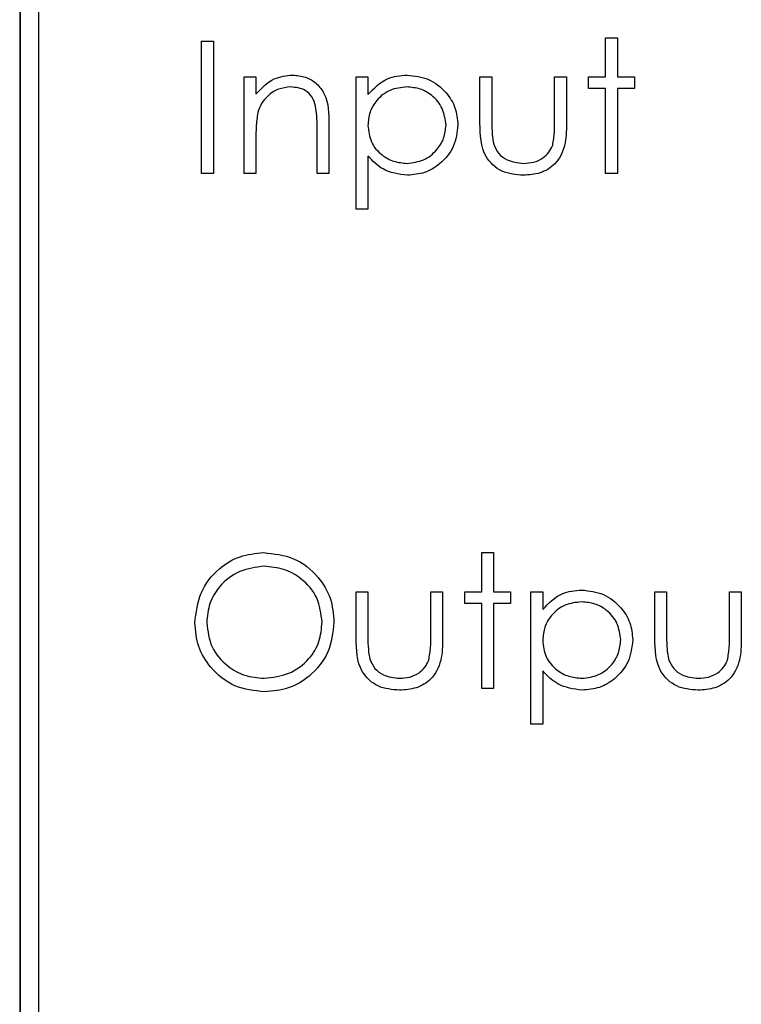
# Model space of a CAD drawing. Header units: millimetres. Extents: x 5 to 418, y 2 to 292.
# Tile 25 of 69: x 107.71 to 109.35, y 176.89 to 179.12. Entities that reach past the tile are written whole.
import ezdxf

# ---------------------------------------------------------------- set-up
doc = ezdxf.new("R2010")
doc.units = ezdxf.units.MM

msp = doc.modelspace()

# ---------------------------------------------------------------- linework, layer by layer
at = {"color": 7, "linetype": 'Continuous', "lineweight": 25}
for p, q in [((107.7138, 180.8142), (107.7138, 174.0642)), ((107.715, 180.8142), (107.715, 174.0642)), ((107.7566, 180.7737), (107.7566, 174.1071)), ((108.1261, 179.074), (108.1531, 179.074)), ((108.1261, 178.774), (108.1261, 179.074)), ((108.1531, 179.074), (108.1531, 178.774)), ((109.0415, 179.0817), (109.0684, 179.0817)), ((109.0415, 178.9932), (109.0415, 179.0817)), ((109.0684, 179.0817), (109.0684, 178.9932)), ((108.2223, 178.9932), (108.2492, 178.9932)), ((108.2223, 178.774), (108.2223, 178.9932)), ((108.2492, 178.9932), (108.2492, 178.9537)), ((108.4761, 178.9932), (108.5031, 178.9932)), ((108.4761, 178.6932), (108.4761, 178.9932)), ((108.5031, 178.9932), (108.5031, 178.9527)), ((108.7569, 178.9932), (108.7838, 178.9932)), ((108.7569, 178.8885), (108.7569, 178.9932)), ((108.7838, 178.9932), (108.7838, 178.8915)), ((108.9261, 178.8915), (108.9261, 178.9932)), ((108.9261, 178.9932), (108.9531, 178.9932)), ((108.9531, 178.9932), (108.9531, 178.8865)), ((109.0031, 178.9663), (109.0031, 178.9932)), ((109.0031, 178.9932), (109.0415, 178.9932)), ((109.0684, 178.9932), (109.1069, 178.9932)), ((109.1069, 178.9932), (109.1069, 178.9663)), ((109.0415, 178.9663), (109.0031, 178.9663)), ((109.0415, 178.774), (109.0415, 178.9663)), ((109.1069, 178.9663), (109.0684, 178.9663)), ((109.0684, 178.9663), (109.0684, 178.774)), ((108.3877, 178.774), (108.3877, 178.8771)), ((108.4146, 178.8859), (108.4146, 178.774)), ((108.2492, 178.8533), (108.2492, 178.774)), ((108.5031, 178.8137), (108.5031, 178.6932)), ((108.1531, 178.774), (108.1261, 178.774)), ((108.2492, 178.774), (108.2223, 178.774)), ((108.4146, 178.774), (108.3877, 178.774)), ((109.0684, 178.774), (109.0415, 178.774)), ((108.5031, 178.6932), (108.4761, 178.6932)), ((108.7608, 177.915), (108.7877, 177.915)), ((108.7608, 177.8266), (108.7608, 177.915)), ((108.7877, 177.915), (108.7877, 177.8266)), ((108.4761, 177.7218), (108.4761, 177.8266)), ((108.4761, 177.8266), (108.5031, 177.8266)), ((108.5031, 177.8266), (108.5031, 177.7249)), ((108.6454, 177.8266), (108.6723, 177.8266)), ((108.6454, 177.7249), (108.6454, 177.8266)), ((108.6723, 177.8266), (108.6723, 177.7198)), ((108.7223, 177.8266), (108.7608, 177.8266)), ((108.7223, 177.7996), (108.7223, 177.8266)), ((108.7877, 177.8266), (108.8261, 177.8266)), ((108.8261, 177.8266), (108.8261, 177.7996)), ((108.8723, 177.8266), (108.8992, 177.8266)), ((108.8723, 177.5266), (108.8723, 177.8266)), ((108.8992, 177.8266), (108.8992, 177.786)), ((109.1531, 177.7218), (109.1531, 177.8266)), ((109.1531, 177.8266), (109.18, 177.8266)), ((109.18, 177.8266), (109.18, 177.7249)), ((109.3223, 177.7249), (109.3223, 177.8266)), ((109.3223, 177.8266), (109.3492, 177.8266)), ((109.3492, 177.8266), (109.3492, 177.7198)), ((108.7608, 177.7996), (108.7223, 177.7996)), ((108.7608, 177.6073), (108.7608, 177.7996)), ((108.8261, 177.7996), (108.7877, 177.7996)), ((108.7877, 177.7996), (108.7877, 177.6073)), ((108.8992, 177.647), (108.8992, 177.5266)), ((108.7877, 177.6073), (108.7608, 177.6073)), ((108.8992, 177.5266), (108.8723, 177.5266))]:
    msp.add_line(p, q, dxfattribs=at)
for points, knots in [([(108.2492, 178.9537), (108.262, 178.9675), (108.2849, 178.9921), (108.318, 178.9956), (108.3326, 178.9971)], [0, 0, 0, 0, 0.559141, 1, 1, 1, 1]), ([(108.3326, 178.9971), (108.3425, 178.9962), (108.3621, 178.9945), (108.3879, 178.9787), (108.4141, 178.9437), (108.4144, 178.9097), (108.4146, 178.8859)], [0, 0, 0, 0, 0.187021, 0.37389, 0.56061, 1, 1, 1, 1]), ([(108.5031, 178.9527), (108.5167, 178.967), (108.5411, 178.9928), (108.5762, 178.9958), (108.5916, 178.9971)], [0, 0, 0, 0, 0.558418, 1, 1, 1, 1]), ([(108.5916, 178.9971), (108.6085, 178.9951), (108.6421, 178.9913), (108.6796, 178.9608), (108.7033, 178.9239), (108.7057, 178.8974), (108.7069, 178.8842)], [0, 0, 0, 0, 0.279627, 0.559432, 0.779703, 1, 1, 1, 1]), ([(108.3279, 178.9701), (108.3184, 178.9692), (108.2994, 178.9672), (108.2771, 178.9518), (108.2609, 178.9332), (108.2559, 178.9191), (108.2534, 178.9121)], [0, 0, 0, 0, 0.279553, 0.559373, 0.779703, 1, 1, 1, 1]), ([(108.3845, 178.927), (108.3823, 178.934), (108.378, 178.9479), (108.3586, 178.9671), (108.3395, 178.969), (108.3279, 178.9701)], [0, 0, 0, 0, 0.281192, 0.561331, 1, 1, 1, 1]), ([(108.5914, 178.9701), (108.5784, 178.9688), (108.5525, 178.966), (108.5232, 178.9427), (108.5056, 178.9137), (108.5039, 178.8933), (108.5031, 178.8831)], [0, 0, 0, 0, 0.2797467, 0.559315, 0.7795146, 1, 1, 1, 1]), ([(108.68, 178.8839), (108.6782, 178.8967), (108.6746, 178.9223), (108.6509, 178.9509), (108.6217, 178.9674), (108.6015, 178.9692), (108.5914, 178.9701)], [0, 0, 0, 0, 0.2793874, 0.5590918, 0.7795083, 1, 1, 1, 1]), ([(108.3877, 178.8771), (108.3877, 178.8865), (108.3878, 178.9032), (108.3855, 178.9197), (108.3845, 178.927)], [0, 0, 0, 0, 0.560255, 1, 1, 1, 1]), ([(108.2534, 178.9121), (108.2519, 178.9012), (108.2492, 178.8816), (108.2492, 178.8619), (108.2492, 178.8533)], [0, 0, 0, 0, 0.559658, 1, 1, 1, 1]), ([(108.5031, 178.8831), (108.5045, 178.8702), (108.5074, 178.8443), (108.5319, 178.8159), (108.5615, 178.8), (108.5817, 178.798), (108.5918, 178.7971)], [0, 0, 0, 0, 0.279654, 0.558875, 0.779455, 1, 1, 1, 1]), ([(108.5918, 178.7971), (108.6047, 178.7987), (108.6303, 178.8019), (108.6591, 178.8251), (108.6766, 178.8537), (108.6789, 178.8738), (108.68, 178.8839)], [0, 0, 0, 0, 0.279628, 0.559247, 0.779775, 1, 1, 1, 1]), ([(108.7069, 178.8842), (108.705, 178.8673), (108.701, 178.8336), (108.6697, 178.7965), (108.6322, 178.7736), (108.6057, 178.7713), (108.5925, 178.7701)], [0, 0, 0, 0, 0.27954, 0.559273, 0.779559, 1, 1, 1, 1]), ([(108.8552, 178.7701), (108.8385, 178.7715), (108.8052, 178.7741), (108.7586, 178.818), (108.7576, 178.8617), (108.7569, 178.8885)], [0, 0, 0, 0, 0.28097, 0.559785, 1, 1, 1, 1]), ([(108.7838, 178.8915), (108.7838, 178.8819), (108.7838, 178.8647), (108.7868, 178.8477), (108.7881, 178.8403)], [0, 0, 0, 0, 0.560377, 1, 1, 1, 1]), ([(108.9531, 178.8865), (108.9528, 178.8701), (108.9523, 178.8375), (108.9312, 178.7948), (108.8937, 178.7726), (108.868, 178.771), (108.8552, 178.7701)], [0, 0, 0, 0, 0.281501, 0.559646, 0.779298, 1, 1, 1, 1]), ([(108.9217, 178.8381), (108.9233, 178.848), (108.9263, 178.8657), (108.9262, 178.8836), (108.9261, 178.8915)], [0, 0, 0, 0, 0.559371, 1, 1, 1, 1]), ([(108.7881, 178.8403), (108.7914, 178.8329), (108.798, 178.8182), (108.8222, 178.8007), (108.8428, 178.7984), (108.8554, 178.7971)], [0, 0, 0, 0, 0.280117, 0.560544, 1, 1, 1, 1]), ([(108.8554, 178.7971), (108.8632, 178.7975), (108.8788, 178.7984), (108.8988, 178.8078), (108.9139, 178.8214), (108.9191, 178.8325), (108.9217, 178.8381)], [0, 0, 0, 0, 0.28027, 0.560007, 0.780074, 1, 1, 1, 1]), ([(108.5925, 178.7701), (108.573, 178.7727), (108.538, 178.7774), (108.5138, 178.8026), (108.5031, 178.8137)], [0, 0, 0, 0, 0.558466, 1, 1, 1, 1]), ([(108.1108, 177.756), (108.1135, 177.7791), (108.1191, 177.8254), (108.1601, 177.8782), (108.212, 177.9096), (108.2483, 177.9132), (108.2665, 177.915)], [0, 0, 0, 0, 0.279731, 0.559327, 0.77968, 1, 1, 1, 1]), ([(108.2665, 177.915), (108.29, 177.9125), (108.337, 177.9076), (108.3896, 177.865), (108.4215, 177.8128), (108.4246, 177.7759), (108.4261, 177.7574)], [0, 0, 0, 0, 0.279767, 0.559358, 0.779571, 1, 1, 1, 1]), ([(108.2678, 177.8842), (108.2489, 177.8818), (108.211, 177.8769), (108.1677, 177.8435), (108.1418, 177.8009), (108.139, 177.7711), (108.1377, 177.7561)], [0, 0, 0, 0, 0.279627, 0.55935, 0.77963, 1, 1, 1, 1]), ([(108.3992, 177.7575), (108.3969, 177.7765), (108.3923, 177.8146), (108.3558, 177.8559), (108.3126, 177.8798), (108.2827, 177.8828), (108.2678, 177.8842)], [0, 0, 0, 0, 0.279468, 0.55887, 0.779516, 1, 1, 1, 1]), ([(108.8992, 177.786), (108.9129, 177.8004), (108.9373, 177.8261), (108.9723, 177.8291), (108.9878, 177.8304)], [0, 0, 0, 0, 0.558418, 1, 1, 1, 1]), ([(108.9878, 177.8304), (109.0046, 177.8285), (109.0383, 177.8246), (109.0757, 177.7941), (109.0994, 177.7572), (109.1018, 177.7308), (109.1031, 177.7175)], [0, 0, 0, 0, 0.279627, 0.559432, 0.779703, 1, 1, 1, 1]), ([(108.9876, 177.8035), (108.9746, 177.8021), (108.9486, 177.7993), (108.9194, 177.776), (108.9017, 177.7471), (108.9001, 177.7267), (108.8992, 177.7165)], [0, 0, 0, 0, 0.279747, 0.559315, 0.779515, 1, 1, 1, 1]), ([(109.0761, 177.7172), (109.0744, 177.73), (109.0708, 177.7557), (109.0471, 177.7843), (109.0178, 177.8007), (108.9977, 177.8026), (108.9876, 177.8035)], [0, 0, 0, 0, 0.279387, 0.559092, 0.779508, 1, 1, 1, 1]), ([(108.1377, 177.7561), (108.14, 177.7372), (108.1446, 177.6994), (108.1808, 177.6586), (108.2233, 177.6341), (108.253, 177.6316), (108.2678, 177.6304)], [0, 0, 0, 0, 0.279416, 0.559077, 0.779478, 1, 1, 1, 1]), ([(108.2678, 177.6304), (108.2869, 177.6326), (108.325, 177.6369), (108.3691, 177.6698), (108.3951, 177.7125), (108.3978, 177.7425), (108.3992, 177.7575)], [0, 0, 0, 0, 0.27983, 0.559389, 0.779654, 1, 1, 1, 1]), ([(108.4261, 177.7574), (108.4235, 177.7342), (108.4182, 177.6876), (108.3755, 177.636), (108.3238, 177.6043), (108.2872, 177.6012), (108.2689, 177.5996)], [0, 0, 0, 0, 0.27963, 0.559343, 0.779597, 1, 1, 1, 1]), ([(108.2689, 177.5996), (108.2457, 177.6022), (108.1992, 177.6073), (108.1475, 177.6498), (108.1156, 177.7013), (108.1124, 177.7377), (108.1108, 177.756)], [0, 0, 0, 0, 0.279663, 0.559354, 0.779636, 1, 1, 1, 1]), ([(108.5744, 177.6035), (108.5577, 177.6048), (108.5245, 177.6074), (108.4778, 177.6513), (108.4768, 177.695), (108.4761, 177.7218)], [0, 0, 0, 0, 0.28097, 0.559785, 1, 1, 1, 1]), ([(108.5031, 177.7249), (108.503, 177.7152), (108.503, 177.698), (108.506, 177.6811), (108.5073, 177.6736)], [0, 0, 0, 0, 0.560377, 1, 1, 1, 1]), ([(108.6723, 177.7198), (108.672, 177.7034), (108.6716, 177.6709), (108.6505, 177.6281), (108.6129, 177.6059), (108.5873, 177.6043), (108.5744, 177.6035)], [0, 0, 0, 0, 0.281501, 0.559646, 0.779298, 1, 1, 1, 1]), ([(108.6409, 177.6714), (108.6426, 177.6813), (108.6455, 177.699), (108.6454, 177.717), (108.6454, 177.7249)], [0, 0, 0, 0, 0.559371, 1, 1, 1, 1]), ([(108.8992, 177.7165), (108.9006, 177.7035), (108.9035, 177.6776), (108.928, 177.6492), (108.9576, 177.6333), (108.9779, 177.6314), (108.988, 177.6304)], [0, 0, 0, 0, 0.279654, 0.558875, 0.779455, 1, 1, 1, 1]), ([(108.988, 177.6304), (109.0008, 177.632), (109.0265, 177.6352), (109.0553, 177.6585), (109.0727, 177.687), (109.075, 177.7072), (109.0761, 177.7172)], [0, 0, 0, 0, 0.279628, 0.559247, 0.779775, 1, 1, 1, 1]), ([(109.1031, 177.7175), (109.1011, 177.7007), (109.0972, 177.6669), (109.0659, 177.6298), (109.0284, 177.6069), (109.0019, 177.6046), (108.9886, 177.6035)], [0, 0, 0, 0, 0.27954, 0.559273, 0.779559, 1, 1, 1, 1]), ([(109.2513, 177.6035), (109.2346, 177.6048), (109.2014, 177.6074), (109.1548, 177.6513), (109.1537, 177.695), (109.1531, 177.7218)], [0, 0, 0, 0, 0.28097, 0.559785, 1, 1, 1, 1]), ([(109.18, 177.7249), (109.18, 177.7152), (109.1799, 177.698), (109.1829, 177.6811), (109.1843, 177.6736)], [0, 0, 0, 0, 0.560377, 1, 1, 1, 1]), ([(109.3492, 177.7198), (109.349, 177.7034), (109.3485, 177.6709), (109.3274, 177.6281), (109.2899, 177.6059), (109.2642, 177.6043), (109.2513, 177.6035)], [0, 0, 0, 0, 0.281501, 0.559646, 0.779298, 1, 1, 1, 1]), ([(109.3178, 177.6714), (109.3195, 177.6813), (109.3224, 177.699), (109.3223, 177.717), (109.3223, 177.7249)], [0, 0, 0, 0, 0.559371, 1, 1, 1, 1]), ([(108.5073, 177.6736), (108.5106, 177.6663), (108.5173, 177.6516), (108.5414, 177.634), (108.562, 177.6318), (108.5746, 177.6304)], [0, 0, 0, 0, 0.280117, 0.560544, 1, 1, 1, 1]), ([(108.5746, 177.6304), (108.5824, 177.6309), (108.598, 177.6318), (108.618, 177.6412), (108.6331, 177.6547), (108.6383, 177.6659), (108.6409, 177.6714)], [0, 0, 0, 0, 0.28027, 0.560007, 0.780074, 1, 1, 1, 1]), ([(109.1843, 177.6736), (109.1876, 177.6663), (109.1942, 177.6516), (109.2183, 177.634), (109.239, 177.6318), (109.2516, 177.6304)], [0, 0, 0, 0, 0.280117, 0.560544, 1, 1, 1, 1]), ([(109.2516, 177.6304), (109.2594, 177.6309), (109.2749, 177.6318), (109.2949, 177.6412), (109.3101, 177.6547), (109.3153, 177.6659), (109.3178, 177.6714)], [0, 0, 0, 0, 0.28027, 0.560007, 0.780074, 1, 1, 1, 1]), ([(108.9886, 177.6035), (108.9691, 177.6061), (108.9342, 177.6107), (108.9099, 177.6359), (108.8992, 177.647)], [0, 0, 0, 0, 0.558466, 1, 1, 1, 1])]:
    msp.add_open_spline(points, degree=3, knots=knots, dxfattribs=at)

doc.saveas('drawing.dxf')
